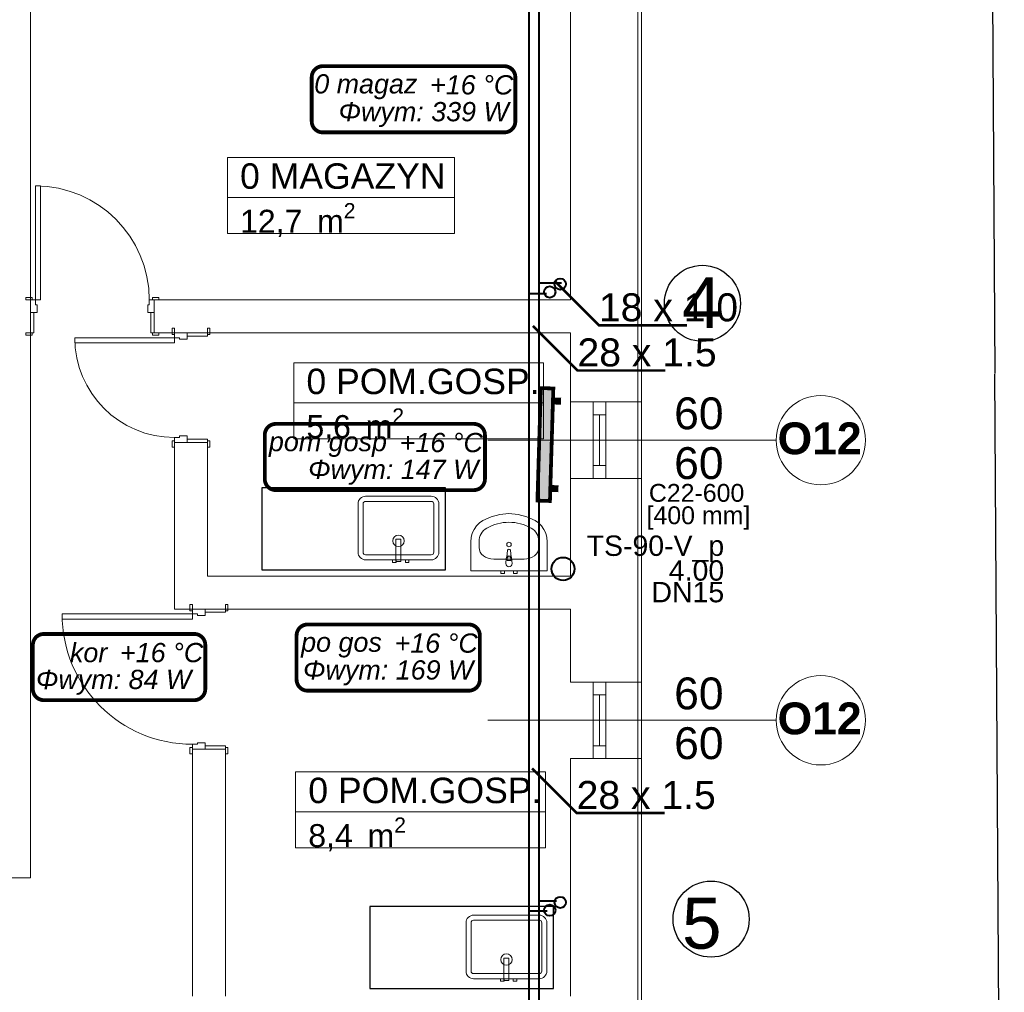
# Model space of a CAD drawing. Header units: millimetres. Extents: x 2801 to 11405, y 932 to 4606.
# Tile 6 of 8: x 6205 to 6979, y 2523 to 3287. Entities that reach past the tile are written whole.
import ezdxf
from ezdxf.lldxf.tags import DXFTag

# ---------------------------------------------------------------- set-up
doc = ezdxf.new("R2010")
doc.units = ezdxf.units.MM
for name, color, linetype in [('2D - Ogólne', 7, 'Continuous'), ('Elementy modelu - Strefy', 7, 'Continuous'), ('IS_Text_Armatury_Therm', 7, 'Continuous'), ('IS_Text_Konstrukcji', 7, 'Continuous'), ('IS_Text_Odbiornikow_Therm', 7, 'Continuous'), ('Konstrukcja - Ściany zew', 7, 'Continuous'), ('Opisy - Teksty', 7, 'Continuous'), ('Wnętrze - Umeblowanie', 7, 'Continuous')]:
    doc.layers.add(name, color=color, linetype=linetype)
for name, color, linetype, true_color in [('IS_Grafika', 7, 'SOLID', 0x000000), ('IS_Grzejniki_Plan_rzut', 7, 'SOLID', 0x000000), ('IS_Opisy_działek_Therm', 7, 'SOLID', 0x000000), ('IS_Rozdzielacze_Powrót', 5, 'DASH', 0x0000ff), ('IS_Rozdzielacze_Zasilanie', 1, 'SOLID', 0xff0000)]:
    doc.layers.add(name, color=color, linetype=linetype, true_color=true_color)
doc.layers.add('kanal saniat', color=24, linetype='Continuous', lineweight=40)
doc.styles.get("Standard").update_dxf_attribs({"font": 'arial.ttf'})
doc.styles.add('STYL_AUTOMATYCZNY_1', font='arial.ttf')
doc.styles.add('STYL_AUTOMATYCZNY_2', font='arialbd.ttf')
tags = doc.linetypes.add('DASH', pattern=[15, 10, -5]).pattern_tags.tags
tags[6:7] = [DXFTag(74, 4), DXFTag(75, 0), DXFTag(340, '0'), DXFTag(46, 0.0), DXFTag(50, 0.0), DXFTag(44, 0.0), DXFTag(45, 0.0)]
tags[4:5] = [DXFTag(74, 4), DXFTag(75, 0), DXFTag(340, '0'), DXFTag(46, 0.0), DXFTag(50, 0.0), DXFTag(44, 0.0), DXFTag(45, 0.0)]
tags = doc.linetypes.add('SOLID', pattern=[10, 10, 0]).pattern_tags.tags
tags[6:7] = [DXFTag(74, 4), DXFTag(75, 0), DXFTag(340, '0'), DXFTag(46, 0.0), DXFTag(50, 0.0), DXFTag(44, 0.0), DXFTag(45, 0.0)]
tags[4:5] = [DXFTag(74, 4), DXFTag(75, 0), DXFTag(340, '0'), DXFTag(46, 0.0), DXFTag(50, 0.0), DXFTag(44, 0.0), DXFTag(45, 0.0)]
doc.dimstyles.get("Standard").update_dxf_attribs({"dimtxt": 0.18, "dimasz": 0.18, "dimexe": 0.18, "dimexo": 0.0625, "dimgap": 0.09, "dimtad": 0, "dimtih": 1, "dimtoh": 1, "dimdec": 4, "dimzin": 0, "dimdsep": 46, "dimtxsty": 'Standard', "dimcen": 0.09, "dimadec": 0, "dimazin": 0, "dimtfac": 1, "dimtdec": 4, "dimtofl": 0, "dimtmove": 0, "dimatfit": 3, "dimfxl": 1, "dimtolj": 1, "dimtzin": 0, "dimarcsym": 0})

# ---------------------------------------------------------------- blocks, each defined once
blk = doc.blocks.new('*D8')
at = {"color": 0, "lineweight": -2, "transparency": 16777216}
for p, q in [((6679.81, 4206.42), (6964.04, 4208.15)), ((6963.86, 4207.97), (6971.14, 3009.64)), ((6978.42, 1810.96), (6971.14, 3009.28)), ((6694.37, 1809.05), (6978.6, 1810.78))]:
    blk.add_line(p, q, dxfattribs=at)
at = {"color": 0, "transparency": 16777216}
for points in [[(6963.89, 4207.97), (6963.83, 4207.97), (6963.86, 4208.15)], [(6978.45, 1810.96), (6978.39, 1810.95), (6978.42, 1810.78)]]:
    blk.add_solid(points, dxfattribs=at)
at = {"layer": 'Defpoints', "color": 0, "transparency": 16777216}
for p in [(6679.75, 4206.42), (6978.42, 1810.78), (6694.31, 1809.05)]:
    blk.add_point(p, dxfattribs=at)
at = {"color": 0, "lineweight": 0, "transparency": 16777216, "insert": (6971.14, 3009.46), "char_height": 0.18, "attachment_point": 5}
blk.add_mtext('\\A1;2397.4171', dxfattribs=at)

msp = doc.modelspace()

# ---------------------------------------------------------------- hatches: boundary and pattern name
at = {"layer": 'IS_Grzejniki_Plan_rzut'}
msp.add_hatch(color=8, dxfattribs=at).paths.add_polyline_path([(6621.56464, 2909.32177), (6624.22504, 2997.71093), (6614.40402, 2998.00653), (6611.74363, 2909.61737)])

# ---------------------------------------------------------------- linework, layer by layer
at = {"layer": '2D - Ogólne', "color": 7, "linetype": 'Continuous', "lineweight": 15}
for p, q in [((6799.291, 2957.10646), (6572.80037, 2957.10646)), ((6799.291, 2737.10646), (6572.80037, 2737.10646))]:
    msp.add_line(p, q, dxfattribs=at)
at = {"layer": '2D - Ogólne', "color": 7, "linetype": 'Continuous', "lineweight": 25}
for p, q in [((6539.45429, 2919.72394), (6395.10129, 2919.72394)), ((6395.10129, 2919.72394), (6395.10129, 2855.35504)), ((6539.45429, 2855.35504), (6539.45429, 2919.72394)), ((6395.10129, 2855.35504), (6539.45429, 2855.35504)), ((6624.30428, 2590.72856), (6479.95127, 2590.72856)), ((6479.95127, 2590.72856), (6479.95127, 2526.35965)), ((6624.30428, 2526.35965), (6624.30428, 2590.72856)), ((6479.95127, 2526.35965), (6624.30428, 2526.35965))]:
    msp.add_line(p, q, dxfattribs=at)
at = {"layer": '2D - Ogólne', "color": 7, "linetype": 'Continuous', "lineweight": 15}
for centre in [(6834.42053, 2957.10646), (6834.42053, 2737.10646)]:
    msp.add_circle(centre, 35.12953, dxfattribs=at)
at = {"layer": 'Elementy modelu - Strefy', "color": 7, "linetype": 'Continuous', "lineweight": 13}
for p, q in [((6368.07814, 3179.13213), (6546.58314, 3179.13213)), ((6368.07814, 3147.70353), (6368.07814, 3179.13213)), ((6546.58314, 3179.13213), (6546.58314, 3147.70353)), ((6546.58314, 3147.70353), (6368.07814, 3147.70353)), ((6368.07814, 3147.70353), (6546.58314, 3147.70353)), ((6368.07814, 3119.41773), (6368.07814, 3147.70353)), ((6546.58314, 3147.70353), (6546.58314, 3119.41773)), ((6546.58314, 3119.41773), (6368.07814, 3119.41773)), ((6420.2119, 3017.84978), (6616.5289, 3017.84978)), ((6420.2119, 2986.42118), (6420.2119, 3017.84978)), ((6616.5289, 3017.84978), (6616.5289, 2986.42118)), ((6616.5289, 2986.42118), (6420.2119, 2986.42118)), ((6420.2119, 2986.42118), (6616.5289, 2986.42118)), ((6420.2119, 2958.13538), (6420.2119, 2986.42118)), ((6616.5289, 2986.42118), (6616.5289, 2958.13538)), ((6616.5289, 2958.13538), (6420.2119, 2958.13538)), ((6421.68635, 2696.53437), (6618.00335, 2696.53437)), ((6421.68635, 2665.10577), (6421.68635, 2696.53437)), ((6618.00335, 2696.53437), (6618.00335, 2665.10577)), ((6618.00335, 2665.10577), (6421.68635, 2665.10577)), ((6421.68635, 2665.10577), (6618.00335, 2665.10577)), ((6421.68635, 2636.81997), (6421.68635, 2665.10577)), ((6618.00335, 2665.10577), (6618.00335, 2636.81997)), ((6618.00335, 2636.81997), (6421.68635, 2636.81997))]:
    msp.add_line(p, q, dxfattribs=at)
at = {"layer": 'IS_Grafika'}
for centre in [(6741.37315, 3064.5696), (6748.20896, 2580.86774)]:
    msp.add_circle(centre, 29.88934, dxfattribs=at)
at = {"layer": 'IS_Grzejniki_Plan_rzut', "const_width": 2.94764}
for points in [[(6621.56464, 2909.32177), (6624.22504, 2997.71093), (6614.40402, 2998.00653), (6611.74363, 2909.61737), (6621.56464, 2909.32177)], [(6623.96639, 2989.11754), (6628.87689, 2988.96974), (6628.803, 2986.51448), (6623.89249, 2986.66228)], [(6621.82329, 2917.91516), (6626.7338, 2917.76736), (6626.8077, 2920.22261), (6621.89719, 2920.37041)]]:
    msp.add_lwpolyline(points, dxfattribs=at)
at = {"layer": 'IS_Opisy_działek_Therm', "ltscale": 10, "const_width": 2}
for points in [[(6625.06407, 3082.27393), (6660.06407, 3047.27393), (6729.21407, 3047.27393)], [(6608.21947, 3046.84639), (6643.21947, 3011.84639), (6712.36947, 3011.84639)], [(6607.53843, 2699.20179), (6642.53843, 2664.20179), (6711.68843, 2664.20179)]]:
    msp.add_lwpolyline(points, dxfattribs=at)
at = {"layer": 'IS_Rozdzielacze_Powrót', "lineweight": 40, "ltscale": 10}
for p, q in [((6605.26902, 1898.77537), (6605.26902, 3883.42567)), ((6618.83532, 3071.92567), (6605.53532, 3071.92567)), ((6619.38532, 2587.22567), (6605.83532, 2587.22567))]:
    msp.add_line(p, q, dxfattribs=at)
for centre in [(6621.38402, 3073.49918), (6621.38402, 2587.79918)]:
    msp.add_circle(centre, 4.45926, dxfattribs=at)
at = {"layer": 'IS_Rozdzielacze_Zasilanie', "lineweight": 40}
for p, q in [((6613.01902, 1886.32368), (6613.01902, 3890.47567)), ((6630.53532, 3080.37567), (6612.83532, 3080.37567)), ((6626.83532, 2595.07567), (6613.28532, 2595.07567))]:
    msp.add_line(p, q, dxfattribs=at)
for centre in [(6629.68768, 3079.74129), (6629.68768, 2594.04129)]:
    msp.add_circle(centre, 4.45926, dxfattribs=at)
at = {"layer": 'IS_Text_Konstrukcji', "color": 18, "linetype": 'SOLID', "ltscale": 10, "true_color": 0x000000, "const_width": 3}
for points in [[(6443.04398, 3198.87567), (6585.71064, 3198.87567, 0.414214), (6594.37731, 3207.54233), (6594.37731, 3242.209, 0.414214), (6585.71064, 3250.87567), (6443.04398, 3250.87567, 0.414214), (6434.37731, 3242.209), (6434.37731, 3207.54233, 0.414214), (6443.04398, 3198.87567)], [(6406.15198, 2917.87567), (6561.81865, 2917.87567, 0.414214), (6570.48532, 2926.54233), (6570.48532, 2961.209, 0.414214), (6561.81865, 2969.87567), (6406.15198, 2969.87567, 0.414214), (6397.48532, 2961.209), (6397.48532, 2926.54233, 0.414214), (6406.15198, 2917.87567)], [(6431.15198, 2760.31567), (6557.81865, 2760.31567, 0.414214), (6566.48532, 2768.98233), (6566.48532, 2803.649, 0.414214), (6557.81865, 2812.31567), (6431.15198, 2812.31567, 0.414214), (6422.48532, 2803.649), (6422.48532, 2768.98233, 0.414214), (6431.15198, 2760.31567)], [(6223.91198, 2752.87567), (6342.07865, 2752.87567, 0.414214), (6350.74532, 2761.54233), (6350.74532, 2796.209, 0.414214), (6342.07865, 2804.87567), (6223.91198, 2804.87567, 0.414214), (6215.24532, 2796.209), (6215.24532, 2761.54233, 0.414214), (6223.91198, 2752.87567)]]:
    msp.add_lwpolyline(points, format="xyb", dxfattribs=at)
at = {"layer": 'kanal saniat'}
msp.add_circle((6631.85112, 2855.99208), 9.04866, dxfattribs=at)
at = {"layer": 'Konstrukcja - Ściany zew', "linetype": 'Continuous', "lineweight": 0}
for p, q in [((6217.31871, 3156.79268), (6217.31871, 3067.39268)), ((6221.31871, 3156.79268), (6217.31871, 3156.79268)), ((6221.31871, 3067.39268), (6221.31871, 3156.79268)), ((6214.81871, 3069.29268), (6209.81871, 3069.29268)), ((6209.81871, 3069.29268), (6209.81871, 3067.39268)), ((6213.51871, 3067.39268), (6209.81871, 3067.39268)), ((6209.81871, 3067.39268), (6214.81871, 3067.39268)), ((6213.51871, 3067.39268), (6209.81871, 3067.39268)), ((6213.51871, 3067.39268), (6209.81871, 3067.39268)), ((6213.51871, 3067.39268), (6213.51871, 3057.39268)), ((6213.51871, 3057.39268), (6213.51871, 3067.39268)), ((6213.51871, 3067.39268), (6217.31871, 3067.39268)), ((6213.51871, 3067.39268), (6213.51871, 3057.39268)), ((6213.51871, 3067.39268), (6213.51871, 3057.39268)), ((6214.81871, 3067.39268), (6214.81871, 3069.29268)), ((6217.31871, 3067.39268), (6217.31871, 3063.39268)), ((6217.31871, 3067.39268), (6221.31871, 3067.39268)), ((6306.71871, 3063.39268), (6306.71871, 3067.39268)), ((6306.71871, 3067.39268), (6310.51871, 3067.39268)), ((6314.21871, 3069.29268), (6309.21871, 3069.29268)), ((6309.21871, 3069.29268), (6309.21871, 3067.39268)), ((6309.21871, 3067.39268), (6314.21871, 3067.39268)), ((6310.51871, 3067.39268), (6314.21871, 3067.39268)), ((6310.51871, 3067.39268), (6310.51871, 3057.39268)), ((6310.51871, 3067.39268), (6310.51871, 3057.39268)), ((6310.51871, 3067.39268), (6310.51871, 3057.39268)), ((6310.51871, 3067.39268), (6310.51871, 3057.39268)), ((6310.51871, 3067.39268), (6314.21871, 3067.39268)), ((6310.51871, 3067.39268), (6314.21871, 3067.39268)), ((6314.21871, 3067.39268), (6314.21871, 3069.29268)), ((6213.51871, 3057.39268), (6213.51871, 3041.39268)), ((6213.51871, 3057.39268), (6213.51871, 3041.39268)), ((6216.01871, 3057.39268), (6213.51871, 3057.39268)), ((6218.51871, 3057.39268), (6213.51871, 3057.39268)), ((6213.51871, 3057.39268), (6213.51871, 3041.39268)), ((6213.51871, 3057.39268), (6213.51871, 3041.39268)), ((6216.01871, 3041.39268), (6216.01871, 3057.39268)), ((6217.31871, 3063.39268), (6218.51871, 3063.39268)), ((6218.51871, 3063.39268), (6218.51871, 3057.39268)), ((6305.51871, 3057.39268), (6305.51871, 3063.39268)), ((6305.51871, 3063.39268), (6306.71871, 3063.39268)), ((6310.51871, 3057.39268), (6305.51871, 3057.39268)), ((6308.01871, 3057.39268), (6308.01871, 3041.39268)), ((6310.51871, 3057.39268), (6308.01871, 3057.39268)), ((6310.51871, 3057.39268), (6310.51871, 3041.39268)), ((6310.51871, 3041.39268), (6310.51871, 3057.39268)), ((6310.51871, 3057.39268), (6310.51871, 3041.39268)), ((6310.51871, 3057.39268), (6310.51871, 3041.39268)), ((6213.51871, 3041.39268), (6209.81871, 3041.39268)), ((6214.81871, 3041.39268), (6209.81871, 3041.39268)), ((6209.81871, 3041.39268), (6209.81871, 3039.49268)), ((6213.51871, 3041.39268), (6209.81871, 3041.39268)), ((6213.51871, 3041.39268), (6209.81871, 3041.39268)), ((6213.51871, 3041.39268), (6216.01871, 3041.39268)), ((6214.81871, 3039.49268), (6214.81871, 3041.39268)), ((6308.01871, 3041.39268), (6310.51871, 3041.39268)), ((6314.21871, 3041.39268), (6309.21871, 3041.39268)), ((6309.21871, 3041.39268), (6309.21871, 3039.49268)), ((6310.51871, 3041.39268), (6314.21871, 3041.39268)), ((6310.51871, 3041.39268), (6314.21871, 3041.39268)), ((6310.51871, 3041.39268), (6314.21871, 3041.39268)), ((6314.21871, 3039.49268), (6314.21871, 3041.39268)), ((6324.61871, 3040.09268), (6324.61871, 3045.09268)), ((6324.61871, 3045.09268), (6326.51871, 3045.09268)), ((6326.51871, 3041.39268), (6326.51871, 3045.09268)), ((6326.51871, 3045.09268), (6326.51871, 3040.09268)), ((6326.51871, 3041.39268), (6326.51871, 3045.09268)), ((6326.51871, 3041.39268), (6326.51871, 3045.09268)), ((6326.51871, 3041.39268), (6336.51871, 3041.39268)), ((6336.51871, 3041.39268), (6326.51871, 3041.39268)), ((6326.51871, 3041.39268), (6326.51871, 3037.59268)), ((6326.51871, 3041.39268), (6336.51871, 3041.39268)), ((6326.51871, 3041.39268), (6336.51871, 3041.39268)), ((6336.51871, 3041.39268), (6352.51871, 3041.39268)), ((6336.51871, 3041.39268), (6352.51871, 3041.39268)), ((6336.51871, 3038.89268), (6336.51871, 3041.39268)), ((6336.51871, 3036.39268), (6336.51871, 3041.39268)), ((6336.51871, 3041.39268), (6352.51871, 3041.39268)), ((6336.51871, 3041.39268), (6352.51871, 3041.39268)), ((6352.51871, 3041.39268), (6352.51871, 3045.09268)), ((6352.51871, 3040.09268), (6352.51871, 3045.09268)), ((6352.51871, 3045.09268), (6354.41871, 3045.09268)), ((6352.51871, 3041.39268), (6352.51871, 3045.09268)), ((6352.51871, 3041.39268), (6352.51871, 3045.09268)), ((6352.51871, 3041.39268), (6352.51871, 3038.89268)), ((6354.41871, 3045.09268), (6354.41871, 3040.09268)), ((6209.81871, 3039.49268), (6214.81871, 3039.49268)), ((6248.11871, 3037.59268), (6326.51871, 3037.59268)), ((6248.11871, 3033.59268), (6248.11871, 3037.59268)), ((6326.51871, 3033.59268), (6248.11871, 3033.59268)), ((6309.21871, 3039.49268), (6314.21871, 3039.49268)), ((6326.51871, 3040.09268), (6324.61871, 3040.09268)), ((6326.51871, 3037.59268), (6330.51871, 3037.59268)), ((6326.51871, 3037.59268), (6326.51871, 3033.59268)), ((6330.51871, 3037.59268), (6330.51871, 3036.39268)), ((6330.51871, 3036.39268), (6336.51871, 3036.39268)), ((6352.51871, 3038.89268), (6336.51871, 3038.89268)), ((6354.41871, 3040.09268), (6352.51871, 3040.09268)), ((6637.61561, 2987.10646), (6655.61561, 2987.10646)), ((6637.61561, 2927.10646), (6637.61561, 2987.10646)), ((6637.61561, 2987.10646), (6655.61561, 2987.10646)), ((6655.61561, 2987.10646), (6665.61561, 2987.10646)), ((6655.61561, 2977.10646), (6655.61561, 2987.10646)), ((6655.61561, 2987.10646), (6665.61561, 2987.10646)), ((6655.61561, 2987.10646), (6665.61561, 2987.10646)), ((6665.61561, 2987.10646), (6693.61561, 2987.10646)), ((6665.61561, 2987.10646), (6665.61561, 2977.10646)), ((6665.61561, 2987.10646), (6693.61561, 2987.10646)), ((6693.61561, 2927.10646), (6693.61561, 2987.10646)), ((6665.61561, 2977.10646), (6655.61561, 2977.10646)), ((6655.61561, 2937.10646), (6655.61561, 2977.10646)), ((6660.61561, 2937.10646), (6660.61561, 2977.10646)), ((6665.61561, 2977.10646), (6665.61561, 2937.10646)), ((6324.61871, 2951.69268), (6324.61871, 2956.69268)), ((6324.61871, 2956.69268), (6326.51871, 2956.69268)), ((6330.51871, 2959.19268), (6326.51871, 2959.19268)), ((6326.51871, 2959.19268), (6326.51871, 2955.39268)), ((6326.51871, 2956.69268), (6326.51871, 2951.69268)), ((6336.51871, 2960.39268), (6330.51871, 2960.39268)), ((6330.51871, 2960.39268), (6330.51871, 2959.19268)), ((6336.51871, 2955.39268), (6336.51871, 2960.39268)), ((6336.51871, 2957.89268), (6352.51871, 2957.89268)), ((6336.51871, 2955.39268), (6336.51871, 2957.89268)), ((6352.51871, 2957.89268), (6352.51871, 2955.39268)), ((6352.51871, 2951.69268), (6352.51871, 2956.69268)), ((6352.51871, 2956.69268), (6354.41871, 2956.69268)), ((6354.41871, 2956.69268), (6354.41871, 2951.69268)), ((6326.51871, 2951.69268), (6324.61871, 2951.69268)), ((6326.51871, 2955.39268), (6326.51871, 2951.69268)), ((6326.51871, 2955.39268), (6336.51871, 2955.39268)), ((6326.51871, 2955.39268), (6336.51871, 2955.39268)), ((6326.51871, 2955.39268), (6336.51871, 2955.39268)), ((6326.51871, 2955.39268), (6336.51871, 2955.39268)), ((6326.51871, 2955.39268), (6326.51871, 2951.69268)), ((6326.51871, 2955.39268), (6326.51871, 2951.69268)), ((6336.51871, 2955.39268), (6352.51871, 2955.39268)), ((6352.51871, 2955.39268), (6336.51871, 2955.39268)), ((6336.51871, 2955.39268), (6352.51871, 2955.39268)), ((6336.51871, 2955.39268), (6352.51871, 2955.39268)), ((6352.51871, 2955.39268), (6352.51871, 2951.69268)), ((6352.51871, 2955.39268), (6352.51871, 2951.69268)), ((6352.51871, 2955.39268), (6352.51871, 2951.69268)), ((6354.41871, 2951.69268), (6352.51871, 2951.69268)), ((6655.61561, 2927.10646), (6655.61561, 2937.10646)), ((6655.61561, 2937.10646), (6665.61561, 2937.10646)), ((6665.61561, 2937.10646), (6665.61561, 2927.10646)), ((6637.61561, 2927.10646), (6655.61561, 2927.10646)), ((6637.61561, 2927.10646), (6655.61561, 2927.10646)), ((6655.61561, 2927.10646), (6665.61561, 2927.10646)), ((6655.61561, 2927.10646), (6665.61561, 2927.10646)), ((6655.61561, 2927.10646), (6665.61561, 2927.10646)), ((6665.61561, 2927.10646), (6693.61561, 2927.10646)), ((6665.61561, 2927.10646), (6693.61561, 2927.10646)), ((6338.71561, 2823.09268), (6338.71561, 2828.09268)), ((6338.71561, 2828.09268), (6340.61561, 2828.09268)), ((6340.61561, 2824.39268), (6340.61561, 2828.09268)), ((6340.61561, 2828.09268), (6340.61561, 2823.09268)), ((6340.61561, 2824.39268), (6340.61561, 2828.09268)), ((6340.61561, 2824.39268), (6340.61561, 2828.09268)), ((6340.61561, 2824.39268), (6350.61561, 2824.39268)), ((6350.61561, 2824.39268), (6340.61561, 2824.39268)), ((6340.61561, 2824.39268), (6340.61561, 2820.59268)), ((6340.61561, 2824.39268), (6350.61561, 2824.39268)), ((6340.61561, 2824.39268), (6350.61561, 2824.39268)), ((6350.61561, 2824.39268), (6366.61561, 2824.39268)), ((6350.61561, 2824.39268), (6366.61561, 2824.39268)), ((6350.61561, 2821.89268), (6350.61561, 2824.39268)), ((6350.61561, 2819.39268), (6350.61561, 2824.39268)), ((6350.61561, 2824.39268), (6366.61561, 2824.39268)), ((6350.61561, 2824.39268), (6366.61561, 2824.39268)), ((6366.61561, 2824.39268), (6366.61561, 2828.09268)), ((6366.61561, 2823.09268), (6366.61561, 2828.09268)), ((6366.61561, 2828.09268), (6368.51561, 2828.09268)), ((6366.61561, 2824.39268), (6366.61561, 2828.09268)), ((6366.61561, 2824.39268), (6366.61561, 2828.09268)), ((6366.61561, 2824.39268), (6366.61561, 2821.89268)), ((6368.51561, 2828.09268), (6368.51561, 2823.09268)), ((6238.21561, 2820.59268), (6340.61561, 2820.59268)), ((6238.21561, 2816.59268), (6238.21561, 2820.59268)), ((6340.61561, 2816.59268), (6238.21561, 2816.59268)), ((6340.61561, 2823.09268), (6338.71561, 2823.09268)), ((6340.61561, 2820.59268), (6344.61561, 2820.59268)), ((6340.61561, 2820.59268), (6340.61561, 2816.59268)), ((6344.61561, 2820.59268), (6344.61561, 2819.39268)), ((6344.61561, 2819.39268), (6350.61561, 2819.39268)), ((6366.61561, 2821.89268), (6350.61561, 2821.89268)), ((6368.51561, 2823.09268), (6366.61561, 2823.09268)), ((6637.61561, 2767.10646), (6655.61561, 2767.10646)), ((6637.61561, 2767.10646), (6655.61561, 2767.10646)), ((6655.61561, 2767.10646), (6665.61561, 2767.10646)), ((6655.61561, 2767.10646), (6655.61561, 2757.10646)), ((6655.61561, 2767.10646), (6665.61561, 2767.10646)), ((6655.61561, 2767.10646), (6665.61561, 2767.10646)), ((6665.61561, 2767.10646), (6693.61561, 2767.10646)), ((6665.61561, 2757.10646), (6665.61561, 2767.10646)), ((6665.61561, 2767.10646), (6693.61561, 2767.10646)), ((6693.61561, 2767.10646), (6693.61561, 2707.10646)), ((6655.61561, 2757.10646), (6665.61561, 2757.10646)), ((6655.61561, 2757.10646), (6655.61561, 2717.10646)), ((6660.61561, 2757.10646), (6660.61561, 2717.10646)), ((6665.61561, 2717.10646), (6665.61561, 2757.10646)), ((6338.71561, 2710.69268), (6338.71561, 2715.69268)), ((6338.71561, 2715.69268), (6340.61561, 2715.69268)), ((6344.61561, 2718.19268), (6340.61561, 2718.19268)), ((6340.61561, 2718.19268), (6340.61561, 2714.39268)), ((6340.61561, 2715.69268), (6340.61561, 2710.69268)), ((6350.61561, 2719.39268), (6344.61561, 2719.39268)), ((6344.61561, 2719.39268), (6344.61561, 2718.19268)), ((6350.61561, 2714.39268), (6350.61561, 2719.39268)), ((6350.61561, 2716.89268), (6366.61561, 2716.89268)), ((6350.61561, 2714.39268), (6350.61561, 2716.89268)), ((6366.61561, 2716.89268), (6366.61561, 2714.39268)), ((6366.61561, 2710.69268), (6366.61561, 2715.69268)), ((6366.61561, 2715.69268), (6368.51561, 2715.69268)), ((6368.51561, 2715.69268), (6368.51561, 2710.69268)), ((6665.61561, 2717.10646), (6655.61561, 2717.10646)), ((6655.61561, 2717.10646), (6655.61561, 2707.10646)), ((6665.61561, 2707.10646), (6665.61561, 2717.10646)), ((6340.61561, 2710.69268), (6338.71561, 2710.69268)), ((6340.61561, 2714.39268), (6340.61561, 2710.69268)), ((6340.61561, 2714.39268), (6350.61561, 2714.39268)), ((6340.61561, 2714.39268), (6350.61561, 2714.39268)), ((6340.61561, 2714.39268), (6350.61561, 2714.39268)), ((6340.61561, 2714.39268), (6350.61561, 2714.39268)), ((6340.61561, 2714.39268), (6340.61561, 2710.69268)), ((6340.61561, 2714.39268), (6340.61561, 2710.69268)), ((6350.61561, 2714.39268), (6366.61561, 2714.39268)), ((6366.61561, 2714.39268), (6350.61561, 2714.39268)), ((6350.61561, 2714.39268), (6366.61561, 2714.39268)), ((6350.61561, 2714.39268), (6366.61561, 2714.39268)), ((6366.61561, 2714.39268), (6366.61561, 2710.69268)), ((6366.61561, 2714.39268), (6366.61561, 2710.69268)), ((6366.61561, 2714.39268), (6366.61561, 2710.69268)), ((6368.51561, 2710.69268), (6366.61561, 2710.69268)), ((6637.61561, 2707.10646), (6655.61561, 2707.10646)), ((6637.61561, 2707.10646), (6655.61561, 2707.10646)), ((6655.61561, 2707.10646), (6665.61561, 2707.10646)), ((6655.61561, 2707.10646), (6665.61561, 2707.10646)), ((6655.61561, 2707.10646), (6665.61561, 2707.10646)), ((6665.61561, 2707.10646), (6693.61561, 2707.10646)), ((6665.61561, 2707.10646), (6693.61561, 2707.10646))]:
    msp.add_line(p, q, dxfattribs=at)
at = {"layer": 'Konstrukcja - Ściany zew', "color": 7, "linetype": 'Continuous', "lineweight": 0}
msp.add_lwpolyline([(6690.52965, 1213.62412), (6690.52965, 4200.07679)], dxfattribs=at)
at = {"layer": 'Konstrukcja - Ściany zew', "linetype": 'Continuous', "lineweight": 0}
for points in [[(6693.61561, 2987.10646), (6693.61561, 3583.10646)], [(6213.51871, 3067.39268), (6213.51871, 3367.82213)], [(6637.61561, 3367.82213), (6637.61561, 3067.39268)], [(6637.61561, 3067.39268), (6310.51871, 3067.39268)], [(6213.51871, 2613.39268), (6213.51871, 3041.39268)], [(6310.51871, 3041.39268), (6326.51871, 3041.39268)], [(6352.51871, 3041.39268), (6637.61561, 3041.39268)], [(6637.61561, 3041.39268), (6637.61561, 2987.10646)], [(6326.51871, 2955.39268), (6326.51871, 2824.39268)], [(6352.51871, 2850.39268), (6352.51871, 2955.39268)], [(6637.61561, 2927.10646), (6637.61561, 2850.39268)], [(6693.61561, 2767.10646), (6693.61561, 2927.10646)], [(6637.61561, 2850.39268), (6352.51871, 2850.39268)], [(6326.51871, 2824.39268), (6340.61561, 2824.39268)], [(6366.61561, 2824.39268), (6637.61561, 2824.39268)], [(6637.61561, 2824.39268), (6637.61561, 2767.10646)], [(6340.61561, 2714.39268), (6340.61561, 2520.39268)], [(6366.61561, 2520.39268), (6366.61561, 2714.39268)], [(6637.61561, 2707.10646), (6637.61561, 2520.39268)], [(6693.61561, 2442.10646), (6693.61561, 2707.10646)], [(6183.51871, 2613.39268), (6213.51871, 2613.39268)]]:
    msp.add_lwpolyline(points, dxfattribs=at)
for centre, radius, start, end in [((6217.31871, 3067.39268), 89.4, 0, 90), ((6326.51871, 3037.59268), 78.4, 180, 270), ((6340.61561, 2820.59268), 102.4, 180, 270)]:
    msp.add_arc(centre, radius, start, end, dxfattribs=at)
at = {"layer": 'Wnętrze - Umeblowanie', "color": 112, "linetype": 'Continuous', "lineweight": 13, "true_color": 0x01d35a}
for p, q in [((6474.76526, 2869.0668), (6474.76526, 2907.00945)), ((6476.76526, 2909.00945), (6528.28824, 2909.00945)), ((6530.28824, 2907.00945), (6530.28824, 2869.0668)), ((6502.52675, 2867.0668), (6476.76526, 2867.0668)), ((6528.28824, 2867.0668), (6502.52675, 2867.0668)), ((6559.61524, 2540.07142), (6559.61524, 2578.01407)), ((6561.61524, 2580.01407), (6613.13823, 2580.01407)), ((6615.13823, 2578.01407), (6615.13823, 2540.07142)), ((6587.37673, 2538.07142), (6561.61524, 2538.07142)), ((6613.13823, 2538.07142), (6587.37673, 2538.07142))]:
    msp.add_line(p, q, dxfattribs=at)
at = {"layer": 'Wnętrze - Umeblowanie', "color": 6, "linetype": 'Continuous', "lineweight": 15}
for p, q in [((6565.90703, 2872.74514), (6565.90703, 2877.32696)), ((6612.86355, 2872.74514), (6612.86355, 2877.32696)), ((6577.50268, 2863.64969), (6601.2679, 2863.64969)), ((6588.02529, 2862.64073), (6588.02529, 2864.12779)), ((6590.74529, 2864.12779), (6590.74529, 2862.64073)), ((6590.74529, 2862.64073), (6588.02529, 2862.64073))]:
    msp.add_line(p, q, dxfattribs=at)
at = {"layer": 'Wnętrze - Umeblowanie', "color": 112, "linetype": 'Continuous', "lineweight": 13, "true_color": 0x01d35a}
for points in [[(6502.52675, 2863.0668), (6476.76526, 2863.0668, -0.414213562), (6470.76526, 2869.0668), (6470.76526, 2907.00945, -0.414213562), (6476.76526, 2913.00945), (6528.28824, 2913.00945, -0.414213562), (6534.28824, 2907.00945), (6534.28824, 2869.0668, -0.414213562), (6528.28824, 2863.0668)], [(6587.37673, 2534.07142), (6561.61524, 2534.07142, -0.414213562), (6555.61524, 2540.07142), (6555.61524, 2578.01407, -0.414213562), (6561.61524, 2584.01407), (6613.13823, 2584.01407, -0.414213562), (6619.13823, 2578.01407), (6619.13823, 2540.07142, -0.414213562), (6613.13823, 2534.07142)]]:
    msp.add_lwpolyline(points, format="xyb", close=True, dxfattribs=at)
at = {"layer": 'Wnętrze - Umeblowanie', "color": 6, "linetype": 'Continuous', "lineweight": 15}
for points in [[(6619.38529, 2854.41787), (6619.38529, 2877.32696), (6619.0958, 2880.69917), (6618.2366, 2883.96359), (6616.83514, 2887.01591), (6614.93621, 2889.75856), (6612.60051, 2892.1039), (6609.90268, 2893.97696), (6603.38349, 2896.97109), (6596.48144, 2898.80097), (6589.38529, 2899.41654), (6582.28914, 2898.80097), (6575.38708, 2896.97109), (6568.8679, 2893.97696), (6566.17007, 2892.1039), (6563.83436, 2889.75856), (6561.93544, 2887.01591), (6560.53398, 2883.96359), (6559.67477, 2880.69917), (6559.38529, 2877.32696), (6559.38529, 2854.41787)], [(6585.73529, 2854.41787), (6583.03529, 2854.41787), (6583.03529, 2852.41787), (6585.73529, 2852.41787)], [(6595.73529, 2854.41787), (6593.03529, 2854.41787), (6593.03529, 2852.41787), (6595.73529, 2852.41787)]]:
    msp.add_lwpolyline(points, close=True, dxfattribs=at)
at = {"layer": 'Wnętrze - Umeblowanie', "color": 112, "linetype": 'Continuous', "lineweight": 13, "true_color": 0x01d35a}
for points in [[(6504.52675, 2879.2668), (6500.52675, 2879.2668), (6500.52675, 2861.7668), (6504.52675, 2861.7668)], [(6500.63824, 2863.0668), (6497.93824, 2863.0668), (6497.93824, 2861.0668), (6500.63824, 2861.0668)], [(6510.63824, 2863.0668), (6507.93824, 2863.0668), (6507.93824, 2861.0668), (6510.63824, 2861.0668)], [(6589.37673, 2550.27142), (6585.37673, 2550.27142), (6585.37673, 2532.77142), (6589.37673, 2532.77142)], [(6585.48823, 2534.07142), (6582.78823, 2534.07142), (6582.78823, 2532.07142), (6585.48823, 2532.07142)], [(6595.48823, 2534.07142), (6592.78823, 2534.07142), (6592.78823, 2532.07142), (6595.48823, 2532.07142)]]:
    msp.add_lwpolyline(points, close=True, dxfattribs=at)
at = {"layer": 'Wnętrze - Umeblowanie', "color": 6, "linetype": 'Continuous', "lineweight": 15}
msp.add_lwpolyline([(6591.88529, 2860.14969), (6591.48529, 2864.34497, 0.121019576), (6591.15827, 2865.29632), (6590.49529, 2870.58969, 0.88256628), (6588.27529, 2870.58969), (6587.61231, 2865.29632, 0.121019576), (6587.28529, 2864.34497), (6586.88529, 2860.14969, 1)], format="xyb", close=True, dxfattribs=at)
at = {"layer": 'Wnętrze - Umeblowanie', "color": 112, "linetype": 'Continuous', "lineweight": 13, "true_color": 0x01d35a}
for centre in [(6502.52675, 2878.0668), (6587.37673, 2549.07142)]:
    msp.add_circle(centre, 4.5, dxfattribs=at)
at = {"layer": 'Wnętrze - Umeblowanie', "color": 6, "linetype": 'Continuous', "lineweight": 15}
msp.add_circle((6589.38529, 2875.13137), 1.75, dxfattribs=at)
at = {"layer": 'Wnętrze - Umeblowanie', "color": 112, "linetype": 'Continuous', "lineweight": 13, "true_color": 0x01d35a}
for centre, start, end in [((6476.76526, 2907.00945), 90, 180), ((6528.28824, 2907.00945), 0, 90), ((6476.76526, 2869.0668), 180, 270), ((6528.28824, 2869.0668), 270, 0), ((6561.61524, 2578.01407), 90, 180), ((6613.13823, 2578.01407), 0, 90), ((6561.61524, 2540.07142), 180, 270), ((6613.13823, 2540.07142), 270, 0)]:
    msp.add_arc(centre, 2, start, end, dxfattribs=at)
at = {"layer": 'Wnętrze - Umeblowanie', "color": 6, "linetype": 'Continuous', "lineweight": 15}
for centre, radius, start, end in [((6589.38529, 2864.15498), 2.10858, 32.77102538, 147.22897462), ((6589.38529, 2864.12779), 1.36, 0, 180)]:
    msp.add_arc(centre, radius, start, end, dxfattribs=at)
for centre, major_axis, ratio, start_param, end_param in [((6589.38529, 2854.41787), (0, 38.18182), 0.956521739, 5.786210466, 6.780160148), ((6577.50007, 2877.32696), (0, 12.12), 0.956521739, 0.496974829, 1.570796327), ((6601.27051, 2877.32696), (0, 12.12), 0.956521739, 4.71238898, 5.786210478), ((6577.51572, 2872.74514), (11.60659, 0), 0.783645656, 3.141592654, 4.71238898), ((6601.25485, 2872.74514), (11.60659, 0), 0.783645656, 4.71238898, 6.283185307)]:
    msp.add_ellipse(centre, major_axis=major_axis, ratio=ratio, start_param=start_param, end_param=end_param, dxfattribs=at)

# ---------------------------------------------------------------- texts
at = {"layer": 'Elementy modelu - Strefy', "color": 7, "linetype": 'Continuous', "lineweight": 13, "attachment_point": 1, "style": 'STYL_AUTOMATYCZNY_1'}
for s, insert, char_height in [('\\A1;{\\pql;\\pt0,100;\\fArial|b0|i0|c238|p0;\\W1.000000;0 MAGAZYN\\fArial|b0|i0|c238|p0;\\W1.000000;\\A1{\\H.66x;\\S^  ;}\\fArial|b0|i0|c238|p0;\\W1.000000;\\fArial|b0|i0|c238|p0;\\W1.000000;\\A1{\\H.66x;\\S^  ;}}', (6378.07814, 3174.5607), 20), ('\\A1;{\\pql;\\pt0,100;\\fArial|b0|i0|c238|p0;\\W1.000000;12,7\\fArial|b0|i0|c238|p0;\\W1.000000;\\A1{\\H.66x;\\S^  ;}\\fArial|b0|i0|c238|p0;\\W1.000000; m\\fArial|b0|i0|c238|p0;\\W1.000000;\\A1{\\H.66x;\\S2^  ;}}', (6378.07814, 3143.3321), 18), ('\\A1;{\\pql;\\pt0,100;\\fArial|b0|i0|c238|p0;\\W1.000000;0 POM.GOSP.\\fArial|b0|i0|c238|p0;\\W1.000000;\\A1{\\H.66x;\\S^  ;}\\fArial|b0|i0|c238|p0;\\W1.000000;\\fArial|b0|i0|c238|p0;\\W1.000000;\\A1{\\H.66x;\\S^  ;}}', (6430.2119, 3013.27835), 20), ('\\A1;{\\pql;\\pt0,100;\\fArial|b0|i0|c238|p0;\\W1.000000;5,6\\fArial|b0|i0|c238|p0;\\W1.000000;\\A1{\\H.66x;\\S^  ;}\\fArial|b0|i0|c238|p0;\\W1.000000; m\\fArial|b0|i0|c238|p0;\\W1.000000;\\A1{\\H.66x;\\S2^  ;}}', (6430.2119, 2982.04975), 18), ('\\A1;{\\pql;\\pt0,100;\\fArial|b0|i0|c238|p0;\\W1.000000;0 POM.GOSP.\\fArial|b0|i0|c238|p0;\\W1.000000;\\A1{\\H.66x;\\S^  ;}\\fArial|b0|i0|c238|p0;\\W1.000000;\\fArial|b0|i0|c238|p0;\\W1.000000;\\A1{\\H.66x;\\S^  ;}}', (6431.68635, 2691.96294), 20), ('\\A1;{\\pql;\\pt0,100;\\fArial|b0|i0|c238|p0;\\W1.000000;8,4\\fArial|b0|i0|c238|p0;\\W1.000000;\\A1{\\H.66x;\\S^  ;}\\fArial|b0|i0|c238|p0;\\W1.000000; m\\fArial|b0|i0|c238|p0;\\W1.000000;\\A1{\\H.66x;\\S2^  ;}}', (6431.68635, 2660.73434), 18)]:
    msp.add_mtext(s, dxfattribs=dict(at, insert=insert, char_height=char_height))
at = {"layer": 'IS_Grafika', "char_height": 40, "attachment_point": 2}
for s, insert in [('{\\fArial|b0|i0|c238|p34;4}', (6740.86532, 3085.14567)), ('{\\fArial|b0|i0|c238|p34;5}', (6740.86532, 2597.64567))]:
    msp.add_mtext(s, dxfattribs=dict(at, insert=insert))
at = {"layer": 'IS_Opisy_działek_Therm', "ltscale": 10, "char_height": 22, "attachment_point": 7}
for s, insert in [('\\fArial|b0|i0;18 x 1.0', (6660.06407, 3050.15393)), ('28 x 1.5', (6643.21947, 3014.72639)), ('28 x 1.5', (6642.53843, 2667.08179))]:
    msp.add_mtext(s, dxfattribs=dict(at, insert=insert))
at = {"layer": 'IS_Text_Armatury_Therm', "color": 18, "linetype": 'SOLID', "ltscale": 10, "true_color": 0x000000, "char_height": 16, "attachment_point": 9}
for s, insert in [('\\fArial|b0|i0;TS-90-V_p', (6758.48828, 2861.36023)), ('\\fArial|b0|i0;4.00', (6758.48828, 2846.52023)), ('\\fArial|b0|i0;DN15  ', (6758.48828, 2829.52023))]:
    msp.add_mtext(s, dxfattribs=dict(at, insert=insert))
at = {"layer": 'IS_Text_Konstrukcji', "color": 18, "linetype": 'SOLID', "ltscale": 10, "true_color": 0x000000, "char_height": 15.12}
for s, insert, attachment_point in [('\\fArial|b0|i1;+16 °C', (6527.37731, 3228.47567), 7), ('\\fArial|b0|i1;0 magaz', (6517.37731, 3224.87567), 9), ('\\fArial|b0|i1;Φwym: 339 W', (6522.37731, 3222.71567), 2), ('\\fArial|b0|i1;+16 °C', (6503.48532, 2947.47567), 7), ('\\fArial|b0|i1;pom gosp', (6493.48532, 2943.87567), 9), ('{\\fArial|b0|i1|c238|p34;Φwym: 147 W}', (6498.48532, 2941.71567), 2), ('\\fArial|b0|i1;+16 °C', (6499.48532, 2789.91567), 7), ('\\fArial|b0|i1;kor', (6273.74532, 2782.47567), 9), ('\\fArial|b0|i1;+16 °C', (6283.74532, 2782.47567), 7), ('\\fArial|b0|i1;po gos', (6489.48532, 2786.31567), 9), ('\\fArial|b0|i1;Φwym: 169 W', (6494.48532, 2784.15567), 2), ('\\fArial|b0|i1;Φwym: 84 W', (6278.74532, 2776.71567), 2)]:
    msp.add_mtext(s, dxfattribs=dict(at, insert=insert, attachment_point=attachment_point))
at = {"layer": 'IS_Text_Odbiornikow_Therm', "color": 18, "linetype": 'SOLID', "ltscale": 10, "true_color": 0x000000, "char_height": 14}
for s, insert, attachment_point in [('{\\fArial|b0|i0|c238|p34;C22-600}', (6774.31002, 2908.50239), 9), ('\\fArial|b0|i0;[400 mm]', (6697.49233, 2886.89201), 7)]:
    msp.add_mtext(s, dxfattribs=dict(at, insert=insert, attachment_point=attachment_point))
at = {"layer": 'Opisy - Teksty', "color": 7, "linetype": 'Continuous', "lineweight": 15, "char_height": 25, "attachment_point": 2, "line_spacing_factor": 0.938208, "style": 'STYL_AUTOMATYCZNY_1'}
for insert in [(6738.5904, 2990.67793), (6738.5904, 2770.67793)]:
    msp.add_mtext('\\A1;{\\pqc;\\fArial|b0|i0|c238|p0;\\W1.000000;6\\fArial|b0|i0|c238|p0;\\W1.000000;0\\P\\pqc;\\fArial|b0|i0|c238|p0;\\W1.000000;60}', dxfattribs=dict(at, insert=insert))
at = {"layer": 'Opisy - Teksty', "color": 7, "linetype": 'Continuous', "lineweight": 15, "char_height": 25, "attachment_point": 2, "style": 'STYL_AUTOMATYCZNY_2'}
for insert in [(6833.4745, 2971.03507), (6833.47467, 2751.03507)]:
    msp.add_mtext('\\A1;{\\pqc;\\fArial|b1|i0|c238|p0;\\W1.000000;O1\\fArial|b1|i0|c238|p0;\\W1.000000;2}', dxfattribs=dict(at, insert=insert))

# ---------------------------------------------------------------- dimensions: what is measured, and where the dimension line sits
at = {"lineweight": 0}
dim = msp.add_aligned_dim(p1=(6679.74811, 4206.42281), p2=(6694.30573, 1809.04993), distance=284.11943, dimstyle='Standard', dxfattribs=at)
dim.commit()
dim.dimension.update_dxf_attribs({"geometry": '*D8', "text_midpoint": (6971.14111, 3009.46161)})

doc.saveas('drawing.dxf')
